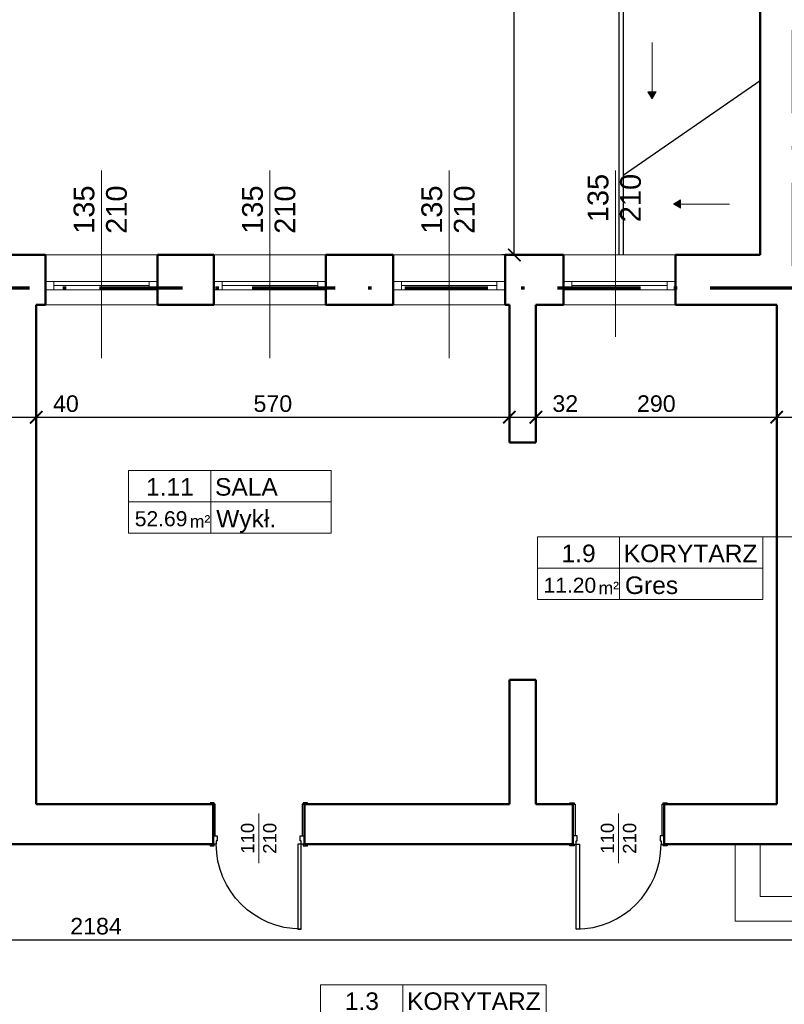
# Model space of a CAD drawing. Header units: millimetres. Extents: x -61343 to 9939, y -6894 to 7453.
# Tile 80 of 255: x -13775 to -12854, y 3127 to 4314. Entities that reach past the tile are written whole.
import ezdxf
from ezdxf.enums import TextEntityAlignment as Align

# ---------------------------------------------------------------- set-up
doc = ezdxf.new("R2010")
doc.units = ezdxf.units.MM
doc.header["$MEASUREMENT"] = 0
doc.linetypes.add('Kropki i Kreski', pattern=[920, 500, -200, 20, -200])
for name, color, linetype in [('2D - Ogólne', 7, 'Continuous'), ('Drzwi Archicad', 7, 'Continuous'), ('Konstrukcja - Ściany zew', 7, 'Continuous'), ('Opisy - Teksty', 7, 'Continuous')]:
    doc.layers.add(name, color=color, linetype=linetype)
doc.layers.add('A_niewidoczne', color=8, linetype='Continuous', lineweight=9, plot=False)
for name, color, linetype, lineweight in [('A_opisy', 81, 'Continuous', 13), ('A_stolarka', 20, 'Continuous', 15), ('A_widokowe', 160, 'Continuous', 18), ('A_wymiary', 253, 'Continuous', 9)]:
    doc.layers.add(name, color=color, linetype=linetype, lineweight=lineweight)
doc.layers.add('A_zakres opracowania', color=7, linetype='Continuous', lineweight=70, true_color=0xe00038)
doc.styles.get("Standard").update_dxf_attribs({"font": 'arial.ttf'})
doc.styles.add('STYL_AUTOMATYCZNY_1', font='arial.ttf')
doc.dimstyles.new('1do100', dxfattribs={"dimtxt": 20, "dimasz": 15, "dimexe": 15, "dimexo": 0.625, "dimgap": 6, "dimtad": 1, "dimtxsty": 'Standard', "dimblk": 'ARCHTICK', "dimcen": 2.5, "dimadec": 0, "dimazin": 0, "dimtfac": 1, "dimtmove": 0, "dimatfit": 3, "dimldrblk": 'OBLIQUE', "dimfxl": 15, "dimfxlon": 1, "dimarcsym": 0})

# ---------------------------------------------------------------- blocks, each defined once
blk = doc.blocks.new('Linia_3_1', base_point=(10047, 8980))
at = {"layer": '2D - Ogólne', "linetype": 'Continuous', "lineweight": 0, "true_color": 0x000000}
blk.add_hatch(color=18, dxfattribs=at).paths.add_polyline_path([(10047, 8980), (10097, 9066), (9997, 9066)])
at = {"layer": '2D - Ogólne', "color": 7, "linetype": 'Continuous', "lineweight": 15}
for p, q in [((10047, 9066), (10047, 9662)), ((9997, 9066), (10097, 9066)), ((10047, 8980), (9997, 9066)), ((10047, 8980), (10097, 9066))]:
    blk.add_line(p, q, dxfattribs=at)
blk = doc.blocks.new('Linia_4_1', base_point=(10303, 7713))
at = {"layer": '2D - Ogólne', "linetype": 'Continuous', "lineweight": 0, "true_color": 0x000000}
blk.add_hatch(color=18, dxfattribs=at).paths.add_polyline_path([(10303, 7713), (10389, 7663), (10389, 7763)])
at = {"layer": '2D - Ogólne', "color": 7, "linetype": 'Continuous', "lineweight": 15}
for p, q in [((10303, 7713), (10389, 7763)), ((10303, 7713), (10389, 7663)), ((10389, 7763), (10389, 7663)), ((10389, 7713), (10979, 7713))]:
    blk.add_line(p, q, dxfattribs=at)
blk = doc.blocks.new('Drzwi metalowe 27_3')
at = {"layer": 'Drzwi Archicad', "color": 7, "linetype": 'Continuous', "lineweight": 25}
for p, q in [((472, 0), (472, 1024)), ((472, 1024), (512, 1024)), ((512, 1024), (512, 0)), ((-587, 0), (-587, 19)), ((-587, 19), (-537, 19)), ((-537, 0), (-587, 0)), ((-512, 0), (-550, 0)), ((-550, 0), (-550, -100)), ((-537, 19), (-537, 0)), ((-512, -40), (-512, 0)), ((512, 0), (472, 0)), ((550, 0), (512, 0)), ((512, 0), (512, -40)), ((537, 19), (587, 19)), ((537, 0), (537, 19)), ((587, 0), (537, 0)), ((550, -100), (550, 0)), ((587, 19), (587, 0)), ((-550, -480), (-550, -100)), ((-550, -100), (-525, -100)), ((-550, -100), (-500, -100)), ((-525, -100), (-525, -480)), ((-500, -40), (-512, -40)), ((-500, -100), (-500, -40)), ((512, -40), (500, -40)), ((500, -40), (500, -100)), ((500, -100), (550, -100)), ((525, -480), (525, -100)), ((525, -100), (550, -100)), ((550, -100), (550, -480)), ((-587, -499), (-587, -480)), ((-587, -480), (-537, -480)), ((-537, -499), (-587, -499)), ((-525, -480), (-550, -480)), ((-537, -480), (-537, -499)), ((550, -480), (525, -480)), ((537, -480), (587, -480)), ((537, -499), (537, -480)), ((587, -499), (537, -499)), ((587, -480), (587, -499))]:
    blk.add_line(p, q, dxfattribs=at)
blk.add_arc((512, 0), 1024, 90, 180, dxfattribs=at)
blk = doc.blocks.new('Prosty otwór drzwiowy_5')
at = {"layer": 'Drzwi Archicad', "color": 7, "linetype": 'Continuous', "lineweight": 50}
for p, q in [((-1430, 0), (-1430, -320)), ((1430, 0), (1430, -320))]:
    blk.add_line(p, q, dxfattribs=at)
blk = doc.blocks.new('_ArchTick')
at = {"color": 0, "linetype": 'ByBlock', "const_width": 0.15}
blk.add_lwpolyline([(-0.5, -0.5), (0.5, 0.5)], dxfattribs=at)
blk = doc.blocks.new('*D1155')
at = {"layer": 'A_wymiary', "color": 0, "lineweight": -2, "transparency": 16777216}
for p, q in [((-12155.5, 3320.3), (-12125.5, 3320.3)), ((-12140.5, 2570.3), (-12140.5, 3320.3)), ((-12125.5, 2570.3), (-12155.5, 2570.3))]:
    blk.add_line(p, q, dxfattribs=at)
at = {"layer": 'Defpoints', "color": 0, "transparency": 16777216}
for p in [(-13374.1, 3320.3), (-12140.5, 3320.3), (-11973.1, 2570.3)]:
    blk.add_point(p, dxfattribs=at)
at = {"layer": 'A_wymiary', "color": 0, "lineweight": -2, "transparency": 16777216, "xscale": 15, "yscale": 15, "zscale": 15}
for p, rotation in [((-12140.5, 3320.3), 90), ((-12140.5, 2570.3), 270)]:
    blk.add_blockref('_ArchTick', p, dxfattribs=dict(at, rotation=rotation))
at = {"layer": 'A_wymiary', "color": 0, "transparency": 16777216, "insert": (-12156.7, 2945.3), "char_height": 20, "attachment_point": 5, "rotation": 90}
blk.add_mtext('750', dxfattribs=at)
blk = doc.blocks.new('_Oblique')
at = {"color": 0, "linetype": 'ByBlock', "lineweight": -2}
blk.add_line((-0.5, -0.5), (0.5, 0.5), dxfattribs=at)
blk = doc.blocks.new('*D1156')
at = {"layer": 'A_wymiary', "color": 0, "lineweight": -2, "transparency": 16777216}
for p, q in [((-12155.5, 3368.3), (-12125.5, 3368.3)), ((-12140.5, 3320.3), (-12140.5, 3368.3)), ((-12155.5, 3320.3), (-12125.5, 3320.3))]:
    blk.add_line(p, q, dxfattribs=at)
at = {"layer": 'Defpoints', "color": 0, "transparency": 16777216}
for p in [(-13354.1, 3368.3), (-12140.5, 3368.3), (-13374.1, 3320.3)]:
    blk.add_point(p, dxfattribs=at)
at = {"layer": 'A_wymiary', "color": 0, "lineweight": -2, "transparency": 16777216, "xscale": 15, "yscale": 15, "zscale": 15}
for p, rotation in [((-12140.5, 3368.3), 90), ((-12140.5, 3320.3), 270)]:
    blk.add_blockref('_ArchTick', p, dxfattribs=dict(at, rotation=rotation))
at = {"layer": 'A_wymiary', "color": 0, "transparency": 16777216, "insert": (-12156.7, 3344.3), "char_height": 20, "attachment_point": 5, "rotation": 90}
blk.add_mtext('48', dxfattribs=at)
blk = doc.blocks.new('*D1157')
at = {"layer": 'A_wymiary', "color": 0, "lineweight": -2, "transparency": 16777216}
for p, q in [((-12155.5, 3975.3), (-12125.5, 3975.3)), ((-12140.5, 3368.3), (-12140.5, 3975.3)), ((-12155.5, 3368.3), (-12125.5, 3368.3))]:
    blk.add_line(p, q, dxfattribs=at)
at = {"layer": 'Defpoints', "color": 0, "transparency": 16777216}
for p in [(-12398.1, 3975.3), (-12140.5, 3975.3), (-13354.1, 3368.3)]:
    blk.add_point(p, dxfattribs=at)
at = {"layer": 'A_wymiary', "color": 0, "lineweight": -2, "transparency": 16777216, "xscale": 15, "yscale": 15, "zscale": 15}
for p, rotation in [((-12140.5, 3975.3), 90), ((-12140.5, 3368.3), 270)]:
    blk.add_blockref('_ArchTick', p, dxfattribs=dict(at, rotation=rotation))
at = {"layer": 'A_wymiary', "color": 0, "transparency": 16777216, "insert": (-12156.7, 3671.8), "char_height": 20, "attachment_point": 5, "rotation": 90}
blk.add_mtext('607', dxfattribs=at)
blk = doc.blocks.new('*D1189')
at = {"layer": 'A_wymiary', "color": 0, "lineweight": -2, "transparency": 16777216}
for p, q in [((-13795.1, 3819.8), (-13795.1, 3849.8)), ((-13755.1, 3819.8), (-13755.1, 3849.8)), ((-13795.1, 3834.8), (-13755.1, 3834.8)), ((-13755.1, 3834.8), (-13698.7, 3834.8))]:
    blk.add_line(p, q, dxfattribs=at)
at = {"layer": 'Defpoints', "color": 0, "transparency": 16777216}
for p in [(-13755.1, 3834.8), (-13795.1, 3669.3), (-13755.1, 3669.3)]:
    blk.add_point(p, dxfattribs=at)
at = {"layer": 'A_wymiary', "color": 0, "lineweight": -2, "transparency": 16777216, "xscale": 15, "yscale": 15, "zscale": 15, "rotation": 180}
blk.add_blockref('_ArchTick', (-13795.1, 3834.8), dxfattribs=at)
at = {"layer": 'A_wymiary', "color": 0, "lineweight": -2, "transparency": 16777216, "xscale": 15, "yscale": 15, "zscale": 15}
blk.add_blockref('_ArchTick', (-13755.1, 3834.8), dxfattribs=at)
at = {"layer": 'A_wymiary', "color": 0, "transparency": 16777216, "insert": (-13719.4, 3851), "char_height": 20, "attachment_point": 5}
blk.add_mtext('40', dxfattribs=at)
blk = doc.blocks.new('*D1190')
at = {"layer": 'A_wymiary', "color": 0, "lineweight": -2, "transparency": 16777216}
for p, q in [((-13755.1, 3819.8), (-13755.1, 3849.8)), ((-13185.1, 3819.8), (-13185.1, 3849.8)), ((-13755.1, 3834.8), (-13185.1, 3834.8))]:
    blk.add_line(p, q, dxfattribs=at)
at = {"layer": 'Defpoints', "color": 0, "transparency": 16777216}
for p in [(-13185.1, 3834.8), (-13185.1, 3804.3), (-13755.1, 3669.3)]:
    blk.add_point(p, dxfattribs=at)
at = {"layer": 'A_wymiary', "color": 0, "lineweight": -2, "transparency": 16777216, "xscale": 15, "yscale": 15, "zscale": 15, "rotation": 180}
blk.add_blockref('_ArchTick', (-13755.1, 3834.8), dxfattribs=at)
at = {"layer": 'A_wymiary', "color": 0, "lineweight": -2, "transparency": 16777216, "xscale": 15, "yscale": 15, "zscale": 15}
blk.add_blockref('_ArchTick', (-13185.1, 3834.8), dxfattribs=at)
at = {"layer": 'A_wymiary', "color": 0, "transparency": 16777216, "insert": (-13470.1, 3851), "char_height": 20, "attachment_point": 5}
blk.add_mtext('570', dxfattribs=at)
blk = doc.blocks.new('*D1191')
at = {"layer": 'A_wymiary', "color": 0, "lineweight": -2, "transparency": 16777216}
for p, q in [((-13185.1, 3819.8), (-13185.1, 3849.8)), ((-13153.1, 3819.8), (-13153.1, 3849.8)), ((-13185.1, 3834.8), (-13153.1, 3834.8)), ((-13153.1, 3834.8), (-13097.6, 3834.8))]:
    blk.add_line(p, q, dxfattribs=at)
at = {"layer": 'Defpoints', "color": 0, "transparency": 16777216}
for p in [(-13153.1, 3834.8), (-13185.1, 3804.3), (-13153.1, 3804.3)]:
    blk.add_point(p, dxfattribs=at)
at = {"layer": 'A_wymiary', "color": 0, "lineweight": -2, "transparency": 16777216, "xscale": 15, "yscale": 15, "zscale": 15, "rotation": 180}
blk.add_blockref('_ArchTick', (-13185.1, 3834.8), dxfattribs=at)
at = {"layer": 'A_wymiary', "color": 0, "lineweight": -2, "transparency": 16777216, "xscale": 15, "yscale": 15, "zscale": 15}
blk.add_blockref('_ArchTick', (-13153.1, 3834.8), dxfattribs=at)
at = {"layer": 'A_wymiary', "color": 0, "transparency": 16777216, "insert": (-13117.8, 3851.1), "char_height": 20, "attachment_point": 5}
blk.add_mtext('32', dxfattribs=at)
blk = doc.blocks.new('*D1192')
at = {"layer": 'A_wymiary', "color": 0, "lineweight": -2, "transparency": 16777216}
for p, q in [((-13153.1, 3819.8), (-13153.1, 3849.8)), ((-12863.1, 3819.8), (-12863.1, 3849.8)), ((-13153.1, 3834.8), (-12863.1, 3834.8))]:
    blk.add_line(p, q, dxfattribs=at)
at = {"layer": 'Defpoints', "color": 0, "transparency": 16777216}
for p in [(-12863.1, 3834.8), (-13153.1, 3804.3), (-12863.1, 3669.3)]:
    blk.add_point(p, dxfattribs=at)
at = {"layer": 'A_wymiary', "color": 0, "lineweight": -2, "transparency": 16777216, "xscale": 15, "yscale": 15, "zscale": 15, "rotation": 180}
blk.add_blockref('_ArchTick', (-13153.1, 3834.8), dxfattribs=at)
at = {"layer": 'A_wymiary', "color": 0, "lineweight": -2, "transparency": 16777216, "xscale": 15, "yscale": 15, "zscale": 15}
blk.add_blockref('_ArchTick', (-12863.1, 3834.8), dxfattribs=at)
at = {"layer": 'A_wymiary', "color": 0, "transparency": 16777216, "insert": (-13008.1, 3851), "char_height": 20, "attachment_point": 5}
blk.add_mtext('290', dxfattribs=at)
blk = doc.blocks.new('*D1193')
at = {"layer": 'A_wymiary', "color": 0, "lineweight": -2, "transparency": 16777216}
for p, q in [((-12863.1, 3819.8), (-12863.1, 3849.8)), ((-12823.1, 3819.8), (-12823.1, 3849.8)), ((-12863.1, 3834.8), (-12823.1, 3834.8)), ((-12823.1, 3834.8), (-12766.7, 3834.8))]:
    blk.add_line(p, q, dxfattribs=at)
at = {"layer": 'Defpoints', "color": 0, "transparency": 16777216}
for p in [(-12823.1, 3834.8), (-12863.1, 3669.3), (-12823.1, 3669.3)]:
    blk.add_point(p, dxfattribs=at)
at = {"layer": 'A_wymiary', "color": 0, "lineweight": -2, "transparency": 16777216, "xscale": 15, "yscale": 15, "zscale": 15, "rotation": 180}
blk.add_blockref('_ArchTick', (-12863.1, 3834.8), dxfattribs=at)
at = {"layer": 'A_wymiary', "color": 0, "lineweight": -2, "transparency": 16777216, "xscale": 15, "yscale": 15, "zscale": 15}
blk.add_blockref('_ArchTick', (-12823.1, 3834.8), dxfattribs=at)
at = {"layer": 'A_wymiary', "color": 0, "transparency": 16777216, "insert": (-12787.4, 3851), "char_height": 20, "attachment_point": 5}
blk.add_mtext('40', dxfattribs=at)
blk = doc.blocks.new('*D1202')
at = {"layer": 'A_wymiary', "color": 0, "lineweight": -2, "transparency": 16777216}
for p, q in [((-14274.2, 3970.3), (-14304.2, 3970.3)), ((-14289.2, 3970.3), (-14289.2, 3368.3)), ((-14274.2, 3368.3), (-14304.2, 3368.3))]:
    blk.add_line(p, q, dxfattribs=at)
at = {"layer": 'Defpoints', "color": 0, "transparency": 16777216}
for p in [(-13799.1, 3970.3), (-14289.2, 3368.3), (-13354.1, 3368.3)]:
    blk.add_point(p, dxfattribs=at)
at = {"layer": 'A_wymiary', "color": 0, "lineweight": -2, "transparency": 16777216, "xscale": 15, "yscale": 15, "zscale": 15}
for p, rotation in [((-14289.2, 3970.3), 90), ((-14289.2, 3368.3), 270)]:
    blk.add_blockref('_ArchTick', p, dxfattribs=dict(at, rotation=rotation))
at = {"layer": 'A_wymiary', "color": 0, "transparency": 16777216, "insert": (-14305.4, 3669.3), "char_height": 20, "attachment_point": 5, "rotation": 90}
blk.add_mtext('602', dxfattribs=at)
blk = doc.blocks.new('*D1203')
at = {"layer": 'A_wymiary', "color": 0, "lineweight": -2, "transparency": 16777216}
for p, q in [((-14274.2, 3368.3), (-14304.2, 3368.3)), ((-14289.2, 3368.3), (-14289.2, 3320.3)), ((-14274.2, 3320.3), (-14304.2, 3320.3))]:
    blk.add_line(p, q, dxfattribs=at)
at = {"layer": 'Defpoints', "color": 0, "transparency": 16777216}
for p in [(-13354.1, 3368.3), (-14289.2, 3320.3), (-13374.1, 3320.3)]:
    blk.add_point(p, dxfattribs=at)
at = {"layer": 'A_wymiary', "color": 0, "lineweight": -2, "transparency": 16777216, "xscale": 15, "yscale": 15, "zscale": 15}
for p, rotation in [((-14289.2, 3368.3), 90), ((-14289.2, 3320.3), 270)]:
    blk.add_blockref('_ArchTick', p, dxfattribs=dict(at, rotation=rotation))
at = {"layer": 'A_wymiary', "color": 0, "transparency": 16777216, "insert": (-14305.4, 3344.3), "char_height": 20, "attachment_point": 5, "rotation": 90}
blk.add_mtext('48', dxfattribs=at)
blk = doc.blocks.new('*D1204')
at = {"layer": 'A_wymiary', "color": 0, "lineweight": -2, "transparency": 16777216}
for p, q in [((-14274.2, 3320.3), (-14304.2, 3320.3)), ((-14289.2, 3320.3), (-14289.2, 2970.3)), ((-14274.2, 2970.3), (-14304.2, 2970.3))]:
    blk.add_line(p, q, dxfattribs=at)
at = {"layer": 'Defpoints', "color": 0, "transparency": 16777216}
for p in [(-13374.1, 3320.3), (-14289.2, 2970.3), (-13808.1, 2970.3)]:
    blk.add_point(p, dxfattribs=at)
at = {"layer": 'A_wymiary', "color": 0, "lineweight": -2, "transparency": 16777216, "xscale": 15, "yscale": 15, "zscale": 15}
for p, rotation in [((-14289.2, 3320.3), 90), ((-14289.2, 2970.3), 270)]:
    blk.add_blockref('_ArchTick', p, dxfattribs=dict(at, rotation=rotation))
at = {"layer": 'A_wymiary', "color": 0, "transparency": 16777216, "insert": (-14305.4, 3145.3), "char_height": 20, "attachment_point": 5, "rotation": 90}
blk.add_mtext('350', dxfattribs=at)
blk = doc.blocks.new('*D1206')
at = {"layer": 'A_wymiary', "color": 0, "lineweight": -2, "transparency": 16777216}
for p, q in [((-13194.2, 4852.3), (-13164.2, 4852.3)), ((-13179.2, 4030.3), (-13179.2, 4852.3)), ((-13164.2, 4030.3), (-13194.2, 4030.3))]:
    blk.add_line(p, q, dxfattribs=at)
at = {"layer": 'Defpoints', "color": 0, "transparency": 16777216}
for p in [(-13297.1, 4852.3), (-13179.2, 4852.3), (-12883.1, 4030.3)]:
    blk.add_point(p, dxfattribs=at)
at = {"layer": 'A_wymiary', "color": 0, "lineweight": -2, "transparency": 16777216, "xscale": 15, "yscale": 15, "zscale": 15}
for p, rotation in [((-13179.2, 4852.3), 90), ((-13179.2, 4030.3), 270)]:
    blk.add_blockref('_ArchTick', p, dxfattribs=dict(at, rotation=rotation))
at = {"layer": 'A_wymiary', "color": 0, "transparency": 16777216, "insert": (-13195.4, 4441.3), "char_height": 20, "attachment_point": 5, "rotation": 90}
blk.add_mtext('822', dxfattribs=at)
blk = doc.blocks.new('*D1210')
at = {"layer": 'A_wymiary', "color": 0, "lineweight": -2, "transparency": 16777216}
for p, q in [((-14775.1, 3220.1), (-14775.1, 3190.1)), ((-12591.1, 3220.1), (-12591.1, 3190.1)), ((-14775.1, 3205.1), (-12591.1, 3205.1))]:
    blk.add_line(p, q, dxfattribs=at)
at = {"layer": 'Defpoints', "color": 0, "transparency": 16777216}
for p in [(-14775.1, 3320.3), (-12591.1, 3320.3), (-12591.1, 3205.1)]:
    blk.add_point(p, dxfattribs=at)
at = {"layer": 'A_wymiary', "color": 0, "lineweight": -2, "transparency": 16777216, "xscale": 15, "yscale": 15, "zscale": 15, "rotation": 180}
blk.add_blockref('_ArchTick', (-14775.1, 3205.1), dxfattribs=at)
at = {"layer": 'A_wymiary', "color": 0, "lineweight": -2, "transparency": 16777216, "xscale": 15, "yscale": 15, "zscale": 15}
blk.add_blockref('_ArchTick', (-12591.1, 3205.1), dxfattribs=at)
at = {"layer": 'A_wymiary', "color": 0, "transparency": 16777216, "insert": (-13683.1, 3221.3), "char_height": 20, "attachment_point": 5}
blk.add_mtext('2184', dxfattribs=at)
blk = doc.blocks.new('*D1220')
at = {"layer": 'A_wymiary', "color": 0, "lineweight": -2, "transparency": 16777216}
for p, q in [((-12500.9, 3489.3), (-12530.9, 3489.3)), ((-12515.9, 3368.3), (-12515.9, 3489.3)), ((-12530.9, 3368.3), (-12500.9, 3368.3))]:
    blk.add_line(p, q, dxfattribs=at)
at = {"layer": 'Defpoints', "color": 0, "transparency": 16777216}
for p in [(-12515.9, 3489.3), (-12485.6, 3489.3), (-13354.1, 3368.3)]:
    blk.add_point(p, dxfattribs=at)
at = {"layer": 'A_wymiary', "color": 0, "lineweight": -2, "transparency": 16777216, "xscale": 15, "yscale": 15, "zscale": 15}
for p, rotation in [((-12515.9, 3489.3), 90), ((-12515.9, 3368.3), 270)]:
    blk.add_blockref('_ArchTick', p, dxfattribs=dict(at, rotation=rotation))
at = {"layer": 'A_wymiary', "color": 0, "transparency": 16777216, "insert": (-12531.9, 3395.3), "char_height": 20, "attachment_point": 5, "rotation": 90}
blk.add_mtext('121', dxfattribs=at)
blk = doc.blocks.new('*U1227')
blk.add_line((63.81, 50), (63.81, 0))
for points in [[(178.24, 25), (-1.61, 25), (-1.61, 50), (178.24, 50)], [(63.81, 0), (-1.61, 0), (-1.61, 50), (63.81, 50)], [(-1.61, 0), (178.24, 0), (178.24, 25), (-1.61, 25)]]:
    blk.add_lwpolyline(points, close=True)
at = {"insert": (47.18, 14.33), "char_height": 10, "attachment_point": 1}
blk.add_mtext_dynamic_manual_height_columns('m²', width=64.8418, gutter_width=75, heights=[0], dxfattribs=at)
blk.add_attdef('NR', text='', height=14).set_placement((31.28, 36.87), align=Align.MIDDLE_CENTER)
for tag, p in [('NAZWA_POM.', (67.28, 36.87)), ('WYKOŃCZENIE', (68.18, 11.5))]:
    blk.add_attdef(tag, text='', height=14).set_placement(p, align=Align.MIDDLE_LEFT)
blk.add_attdef('POW', text='', height=14).set_placement((41.48, 11.5), align=Align.MIDDLE_RIGHT)
blk = doc.blocks.new('*U1230')
blk.add_line((63.81, 50), (63.81, 0))
for points in [[(177.93, 25), (-1.61, 25), (-1.61, 50), (177.93, 50)], [(63.81, 0), (-1.61, 0), (-1.61, 50), (63.81, 50)], [(-1.61, 0), (177.93, 0), (177.93, 25), (-1.61, 25)]]:
    blk.add_lwpolyline(points, close=True)
at = {"insert": (47.18, 14.33), "char_height": 10, "attachment_point": 1}
blk.add_mtext_dynamic_manual_height_columns('m²', width=64.8418, gutter_width=75, heights=[0], dxfattribs=at)
blk.add_attdef('NR', text='', height=14).set_placement((31.28, 36.87), align=Align.MIDDLE_CENTER)
for tag, p in [('NAZWA_POM.', (67.28, 36.87)), ('WYKOŃCZENIE', (68.18, 11.5))]:
    blk.add_attdef(tag, text='', height=14).set_placement(p, align=Align.MIDDLE_LEFT)
blk.add_attdef('POW', text='', height=14).set_placement((41.48, 11.5), align=Align.MIDDLE_RIGHT)
blk = doc.blocks.new('*U1228')
blk.add_line((63.81, 50), (63.81, 0))
for points in [[(159.84, 25), (-1.61, 25), (-1.61, 50), (159.84, 50)], [(63.81, 0), (-1.61, 0), (-1.61, 50), (63.81, 50)], [(-1.61, 0), (159.84, 0), (159.84, 25), (-1.61, 25)]]:
    blk.add_lwpolyline(points, close=True)
at = {"insert": (47.18, 14.33), "char_height": 10, "attachment_point": 1}
blk.add_mtext_dynamic_manual_height_columns('m²', width=64.8418, gutter_width=75, heights=[0], dxfattribs=at)
blk.add_attdef('NR', text='', height=14).set_placement((31.28, 36.87), align=Align.MIDDLE_CENTER)
for tag, p in [('NAZWA_POM.', (67.28, 36.87)), ('WYKOŃCZENIE', (68.18, 11.5))]:
    blk.add_attdef(tag, text='', height=14).set_placement(p, align=Align.MIDDLE_LEFT)
blk.add_attdef('POW', text='', height=14).set_placement((41.48, 11.5), align=Align.MIDDLE_RIGHT)
blk = doc.blocks.new('*D2990')
at = {"layer": 'A_wymiary', "color": 0, "lineweight": -2, "transparency": 16777216}
for p, q in [((-41567.8, 3918.5), (-41597.8, 3918.5)), ((-41582.8, 3918.5), (-41582.8, 3818.5)), ((-41597.8, 3818.5), (-41567.8, 3818.5))]:
    blk.add_line(p, q, dxfattribs=at)
at = {"layer": 'Defpoints', "color": 0, "transparency": 16777216}
for p in [(-5380, 3918.5), (-41623.5, 3818.5), (-41582.8, 3818.5)]:
    blk.add_point(p, dxfattribs=at)
at = {"layer": 'A_wymiary', "color": 0, "lineweight": -2, "transparency": 16777216, "xscale": 15, "yscale": 15, "zscale": 15}
for p, rotation in [((-41582.8, 3918.5), 90), ((-41582.8, 3818.5), 270)]:
    blk.add_blockref('_ArchTick', p, dxfattribs=dict(at, rotation=rotation))
at = {"layer": 'A_wymiary', "color": 0, "transparency": 16777216, "insert": (-41599, 3868.5), "char_height": 20, "attachment_point": 5, "rotation": 90}
blk.add_mtext('100', dxfattribs=at)

msp = doc.modelspace()

# ---------------------------------------------------------------- linework, layer by layer
at = {"layer": '2D - Ogólne', "color": 7, "linetype": 'Continuous', "lineweight": 25}
for p, q in [((-13053.063, 4365.323), (-13053.063, 4030.323)), ((-13048.063, 4360.323), (-13048.063, 4030.323)), ((-13048.063, 4126.289), (-12883.063, 4240.378))]:
    msp.add_line(p, q, dxfattribs=at)
at = {"layer": '2D - Ogólne', "color": 7, "linetype": 'Continuous', "lineweight": 15}
for p, q in [((-13676.563, 4132.236), (-13676.563, 3905.745)), ((-13473.563, 4132.236), (-13473.563, 3905.745)), ((-13257.563, 4132.236), (-13257.563, 3905.745)), ((-13057.289, 4132.236), (-13057.289, 3931.78))]:
    msp.add_line(p, q, dxfattribs=at)
at = {"layer": 'A_niewidoczne'}
for p, q in [((-13487.063, 3357.323), (-13487.063, 3297.323)), ((-13053.563, 3357.323), (-13053.563, 3297.323))]:
    msp.add_line(p, q, dxfattribs=at)
at = {"layer": 'A_opisy'}
msp.add_line((-12879.959, 3690.519), (-12766.656, 3690.519), dxfattribs=at)
at = {"layer": 'A_stolarka'}
for p, q in [((-13734.063, 3998.323), (-13619.063, 3998.323)), ((-13734.063, 3993.323), (-13619.063, 3993.323)), ((-13734.063, 3988.323), (-13619.063, 3988.323)), ((-13531.063, 3998.323), (-13416.063, 3998.323)), ((-13531.063, 3993.323), (-13416.063, 3993.323)), ((-13531.063, 3988.323), (-13416.063, 3988.323)), ((-13315.063, 3998.323), (-13200.063, 3998.323)), ((-13315.063, 3993.323), (-13200.063, 3993.323)), ((-13315.063, 3988.323), (-13200.063, 3988.323)), ((-13110.063, 3998.323), (-12995.063, 3998.323)), ((-13110.063, 3993.323), (-12995.063, 3993.323)), ((-13110.063, 3988.323), (-12995.063, 3988.323))]:
    msp.add_line(p, q, dxfattribs=at)
for points in [[(-13744.063, 3998.323), (-13734.063, 3998.323), (-13734.063, 3988.323), (-13744.063, 3988.323)], [(-13619.063, 3998.323), (-13609.063, 3998.323), (-13609.063, 3988.323), (-13619.063, 3988.323)], [(-13541.063, 3998.323), (-13531.063, 3998.323), (-13531.063, 3988.323), (-13541.063, 3988.323)], [(-13416.063, 3998.323), (-13406.063, 3998.323), (-13406.063, 3988.323), (-13416.063, 3988.323)], [(-13325.063, 3998.323), (-13315.063, 3998.323), (-13315.063, 3988.323), (-13325.063, 3988.323)], [(-13200.063, 3998.323), (-13190.063, 3998.323), (-13190.063, 3988.323), (-13200.063, 3988.323)], [(-13120.063, 3998.323), (-13110.063, 3998.323), (-13110.063, 3988.323), (-13120.063, 3988.323)], [(-12995.063, 3998.323), (-12985.063, 3998.323), (-12985.063, 3988.323), (-12995.063, 3988.323)]]:
    msp.add_lwpolyline(points, close=True, dxfattribs=at)
at = {"layer": 'A_widokowe'}
for p, q in [((-13744.063, 4030.323), (-13609.063, 4030.323)), ((-13541.063, 4030.323), (-13406.063, 4030.323)), ((-13325.063, 4030.323), (-13190.063, 4030.323)), ((-13120.063, 4030.323), (-12985.063, 4030.323)), ((-13744.063, 3970.323), (-13609.063, 3970.323)), ((-13541.063, 3970.323), (-13406.063, 3970.323)), ((-13325.063, 3970.323), (-13190.063, 3970.323)), ((-13120.063, 3970.323), (-12985.063, 3970.323)), ((-12913.063, 3227.323), (-12913.063, 3320.323)), ((-12883.063, 3257.323), (-12883.063, 3320.323)), ((-12591.063, 3257.323), (-12883.063, 3257.323)), ((-12591.063, 3227.323), (-12913.063, 3227.323))]:
    msp.add_line(p, q, dxfattribs=at)
at = {"layer": 'A_zakres opracowania', "linetype": 'Kropki i Kreski', "ltscale": 0.2}
msp.add_lwpolyline([(-13117.063, 2550.323), (-11953.063, 2550.323), (-11953.063, 5573.323), (-12945.063, 5573.323), (-12945.063, 4914.323), (-13065.063, 4914.323), (-13065.063, 4814.323), (-12843.063, 4814.323), (-12843.063, 4705.323), (-12903.063, 4705.323), (-12903.063, 4485.323), (-12843.063, 4485.323), (-12843.063, 3990.323), (-14795.063, 3990.323), (-14795.063, 2950.323), (-13117.063, 2950.323), (-13117.063, 2550.323)], dxfattribs=at)
at = {"layer": 'Konstrukcja - Ściany zew', "color": 7, "linetype": 'Continuous', "lineweight": 50}
for p, q in [((-12883.063, 4324.323), (-12883.063, 4030.323)), ((-13845.063, 4030.323), (-13744.063, 4030.323)), ((-13744.063, 4030.323), (-13744.063, 4008.323)), ((-13609.063, 4030.323), (-13541.063, 4030.323)), ((-13609.063, 4030.323), (-13609.063, 4008.323)), ((-13541.063, 4030.323), (-13541.063, 4008.323)), ((-13406.063, 4030.323), (-13325.063, 4030.323)), ((-13406.063, 4030.323), (-13406.063, 4008.323)), ((-13325.063, 4030.323), (-13325.063, 4008.323)), ((-13120.063, 4030.323), (-13190.063, 4030.323)), ((-13190.063, 4030.323), (-13190.063, 4008.323)), ((-13120.063, 4030.323), (-13120.063, 4008.323)), ((-12883.063, 4030.323), (-12985.063, 4030.323)), ((-12985.063, 4030.323), (-12985.063, 4008.323)), ((-13744.063, 4008.323), (-13744.063, 3998.323)), ((-13609.063, 4008.323), (-13609.063, 3998.323)), ((-13541.063, 4008.323), (-13541.063, 3998.323)), ((-13406.063, 4008.323), (-13406.063, 3998.323)), ((-13325.063, 4008.323), (-13325.063, 3998.323)), ((-13190.063, 4008.323), (-13190.063, 3998.323)), ((-13120.063, 4008.323), (-13120.063, 3998.323)), ((-12985.063, 4008.323), (-12985.063, 3998.323)), ((-13744.063, 3998.323), (-13744.063, 3970.323)), ((-13609.063, 3998.323), (-13609.063, 3970.323)), ((-13541.063, 3998.323), (-13541.063, 3970.323)), ((-13406.063, 3998.323), (-13406.063, 3970.323)), ((-13325.063, 3998.323), (-13325.063, 3970.323)), ((-13190.063, 3998.323), (-13190.063, 3970.323)), ((-13120.063, 3998.323), (-13120.063, 3970.323)), ((-12985.063, 3998.323), (-12985.063, 3970.323)), ((-13755.063, 3970.323), (-13744.063, 3970.323)), ((-13755.063, 3368.323), (-13755.063, 3970.323)), ((-13609.063, 3970.323), (-13541.063, 3970.323)), ((-13406.063, 3970.323), (-13325.063, 3970.323)), ((-13190.063, 3970.323), (-13185.063, 3970.323)), ((-13153.063, 3970.323), (-13120.063, 3970.323)), ((-12985.063, 3970.323), (-12863.063, 3970.323)), ((-12863.063, 3970.323), (-12863.063, 3368.323)), ((-13153.063, 3804.323), (-13185.063, 3804.323)), ((-13153.063, 3518.323), (-13185.063, 3518.323)), ((-13185.063, 3518.323), (-13185.063, 3368.323)), ((-13153.063, 3368.323), (-13153.063, 3518.323)), ((-13542.063, 3368.323), (-13755.063, 3368.323)), ((-13542.063, 3320.323), (-13542.063, 3368.323)), ((-13432.063, 3368.323), (-13185.063, 3368.323)), ((-13432.063, 3320.323), (-13432.063, 3368.323)), ((-13108.563, 3368.323), (-13153.063, 3368.323)), ((-13108.563, 3320.323), (-13108.563, 3368.323)), ((-12998.563, 3368.323), (-12863.063, 3368.323)), ((-12998.563, 3320.323), (-12998.563, 3368.323)), ((-14071.063, 3320.323), (-13542.063, 3320.323)), ((-13108.563, 3320.323), (-13432.063, 3320.323)), ((-12998.563, 3320.323), (-12823.063, 3320.323))]:
    msp.add_line(p, q, dxfattribs=at)
at = {"layer": 'Konstrukcja - Ściany zew', "color": 7, "linetype": 'Continuous', "lineweight": 50, "flags": 128}
for points in [[(-13185.063, 3970.323), (-13185.063, 3804.323)], [(-13153.063, 3804.323), (-13153.063, 3970.323)]]:
    msp.add_lwpolyline(points, dxfattribs=at)

# ---------------------------------------------------------------- block references
at = {"layer": '2D - Ogólne', "color": 7, "linetype": 'Continuous', "lineweight": 15, "xscale": 0.1, "yscale": 0.1, "zscale": 0.1}
for name, p in [('Linia_3_1', (-13013.184, 4218.311)), ('Linia_4_1', (-12987.586, 4091.634))]:
    msp.add_blockref(name, p, dxfattribs=at)
at = {"layer": 'A_opisy'}
ref = msp.add_blockref('*U1228', (-13641.418, 3695.071), dxfattribs=dict(at, xscale=1.512, yscale=1.512, zscale=1.512))
ref.add_attrib('NR', '1.11', dxfattribs={"layer": '0', "height": 21.168}).set_placement((-13594.128, 3750.824), align=Align.MIDDLE_CENTER)
ref.add_attrib('NAZWA_POM.', 'SALA', dxfattribs={"layer": '0', "height": 21.168}).set_placement((-13539.692, 3750.824), align=Align.MIDDLE_LEFT)
ref.add_attrib('POW.', '52.69', dxfattribs={"layer": '0', "height": 18.144}).set_placement((-13573.001, 3712.463), align=Align.MIDDLE_RIGHT)
ref.add_attrib('WYKOŃCZENIE', 'Wykł.', dxfattribs={"layer": '0', "height": 21.168}).set_placement((-13538.332, 3712.455), align=Align.MIDDLE_LEFT)
ref = msp.add_blockref('*U1230', (-13148.988, 3614.919), dxfattribs=dict(at, xscale=1.512, yscale=1.512, zscale=1.512))
ref.add_attrib('NR', '1.9', dxfattribs={"layer": '0', "height": 21.168}).set_placement((-13101.698, 3670.672), align=Align.MIDDLE_CENTER)
ref.add_attrib('NAZWA_POM.', 'KORYTARZ', dxfattribs={"layer": '0', "height": 21.168}).set_placement((-13047.261, 3670.672), align=Align.MIDDLE_LEFT)
ref.add_attrib('POW.', '11.20', dxfattribs={"layer": '0', "height": 18.144}).set_placement((-13080.57, 3632.311), align=Align.MIDDLE_RIGHT)
ref.add_attrib('WYKOŃCZENIE', 'Gres', dxfattribs={"layer": '0', "height": 21.168}).set_placement((-13045.902, 3632.303), align=Align.MIDDLE_LEFT)
ref = msp.add_blockref('*U1227', (-13410.108, 3075.309), dxfattribs=dict(at, xscale=1.512, yscale=1.512, zscale=1.512))
ref.add_attrib('NR', '1.3', dxfattribs={"layer": '0', "height": 21.168}).set_placement((-13362.818, 3131.062), align=Align.MIDDLE_CENTER)
ref.add_attrib('NAZWA_POM.', 'KORYTARZ', dxfattribs={"layer": '0', "height": 21.168}).set_placement((-13308.381, 3131.062), align=Align.MIDDLE_LEFT)
ref.add_attrib('POW.', '76.44', dxfattribs={"layer": '0', "height": 18.144}).set_placement((-13341.69, 3092.701), align=Align.MIDDLE_RIGHT)
ref.add_attrib('WYKOŃCZENIE', 'Gres', dxfattribs={"layer": '0', "height": 21.168}).set_placement((-13307.022, 3092.693), align=Align.MIDDLE_LEFT)
at = {"layer": 'Drzwi Archicad', "color": 21, "linetype": 'Continuous', "lineweight": 13, "true_color": 0xff9955, "yscale": 0.1, "zscale": 100}
for name, p, xscale, rotation in [('Prosty otwór drzwiowy_5', (-13153.063, 3661.323), -0.1, 270), ('Drzwi metalowe 27_3', (-13487.063, 3320.323), -0.1, 180), ('Drzwi metalowe 27_3', (-13053.563, 3320.323), 0.1, 180)]:
    msp.add_blockref(name, p, dxfattribs=dict(at, xscale=xscale, rotation=rotation))

# ---------------------------------------------------------------- texts
at = {"layer": 'A_niewidoczne', "char_height": 16, "attachment_point": 5, "rotation": 90}
for insert in [(-13487.063, 3327.323), (-13053.563, 3327.323)]:
    msp.add_mtext('110\\P210{\\H1.1723x; }', dxfattribs=dict(at, insert=insert))
at = {"layer": 'A_opisy', "insert": (-15078.935, 4224.636), "char_height": 18, "attachment_point": 1}
msp.add_mtext_dynamic_manual_height_columns('\\pi87.431;KORYTARZ', width=309.30964, gutter_width=12.5, heights=[64.094], dxfattribs=at)
at = {"layer": 'Opisy - Teksty', "color": 7, "linetype": 'Continuous', "lineweight": 15, "char_height": 25, "attachment_point": 2, "rotation": 90, "line_spacing_factor": 0.938208, "style": 'STYL_AUTOMATYCZNY_1'}
for insert in [(-13090.86, 4098.903), (-13710.134, 4084.914), (-13507.134, 4084.914), (-13291.134, 4084.914)]:
    msp.add_mtext('\\A1;135\\P210', dxfattribs=dict(at, insert=insert))

# ---------------------------------------------------------------- dimensions: what is measured, and where the dimension line sits
at = {"layer": 'A_wymiary'}
for base, p1, p2, angle, picture, middle in [((-13179.233, 4852.323), (-12883.063, 4030.323), (-13297.063, 4852.323), 90, '*D1206', (-13195.444, 4441.323)), ((-14289.21, 3368.323), (-13799.063, 3970.323), (-13354.063, 3368.323), 270, '*D1202', (-14305.422, 3669.323)), ((-12140.47, 3975.323), (-13354.063, 3368.323), (-12398.063, 3975.323), 90, '*D1157', (-12156.681, 3671.823)), ((-41582.801, 3818.544), (-5380.043, 3918.544), (-41623.52, 3818.544), 90, '*D2990', (-41599.012, 3868.544)), ((-14289.21, 3320.323), (-13354.063, 3368.323), (-13374.063, 3320.323), 270, '*D1203', (-14305.422, 3344.323)), ((-12140.47, 3368.323), (-13374.063, 3320.323), (-13354.063, 3368.323), 90, '*D1156', (-12156.681, 3344.323)), ((-14289.21, 2970.323), (-13374.063, 3320.323), (-13808.063, 2970.323), 270, '*D1204', (-14305.429, 3145.323)), ((-12140.47, 3320.323), (-11973.063, 2570.323), (-13374.063, 3320.323), 90, '*D1155', (-12156.681, 2945.323))]:
    dim = msp.add_linear_dim(base=base, p1=p1, p2=p2, angle=angle, dimstyle='1do100', dxfattribs=at)
    dim.commit()
    dim.dimension.update_dxf_attribs({"geometry": picture, "text_midpoint": middle})
for base, p1, p2, picture, middle in [((-13755.063, 3834.837), (-13795.063, 3669.323), (-13755.063, 3669.323), '*D1189', (-13719.37, 3851.048)), ((-13185.063, 3834.837), (-13755.063, 3669.323), (-13185.063, 3804.323), '*D1190', (-13470.063, 3851.048)), ((-13153.063, 3834.837), (-13185.063, 3804.323), (-13153.063, 3804.323), '*D1191', (-13117.847, 3851.055)), ((-12863.063, 3834.837), (-13153.063, 3804.323), (-12863.063, 3669.323), '*D1192', (-13008.063, 3851.048)), ((-12823.063, 3834.837), (-12863.063, 3669.323), (-12823.063, 3669.323), '*D1193', (-12787.37, 3851.048)), ((-12591.063, 3205.118), (-14775.063, 3320.323), (-12591.063, 3320.323), '*D1210', (-13683.063, 3221.33))]:
    dim = msp.add_linear_dim(base=base, p1=p1, p2=p2, dimstyle='1do100', dxfattribs=at)
    dim.commit()
    dim.dimension.update_dxf_attribs({"geometry": picture, "text_midpoint": middle})
dim = msp.add_linear_dim(base=(-12515.851, 3489.323), p1=(-13354.063, 3368.323), p2=(-12485.567, 3489.323), angle=90, dimstyle='1do100', dxfattribs=at)
dim.commit()
dim.dimension.update_dxf_attribs({"geometry": '*D1220', "text_midpoint": (-12515.851, 3395.344), "dimtype": 160})

doc.saveas('drawing.dxf')
